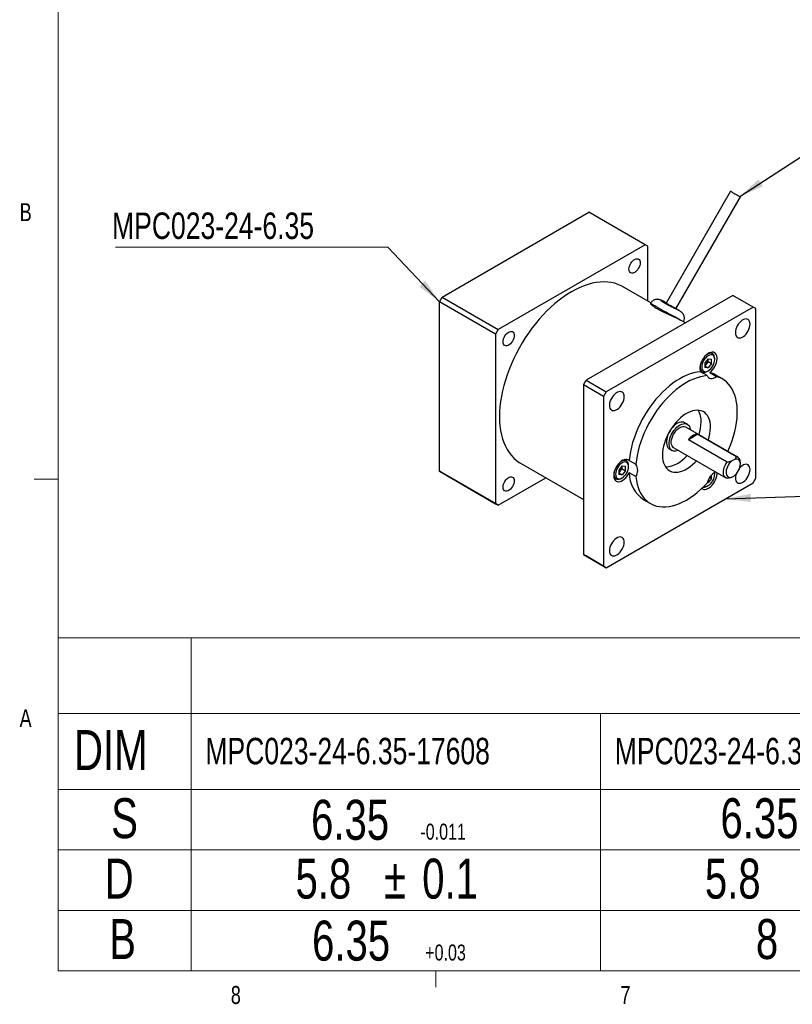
# Model space of a CAD drawing. Header units: millimetres. Extents: x 11 to 421, y 5 to 275.
# Tile 1 of 4: x 11 to 113, y 6 to 136. Entities that reach past the tile are written whole.
import ezdxf

# ---------------------------------------------------------------- set-up
doc = ezdxf.new("R2010")
doc.units = ezdxf.units.MM
doc.styles.add('SLDTEXTSTYLE0', font='TXT', dxfattribs={"width": 0.75})
doc.dimstyles.new('SLDDIMSTYLE18', dxfattribs={"dimtxt": 0.18, "dimasz": 3.302, "dimexe": 0, "dimexo": 0.0625, "dimgap": 0, "dimtad": 0, "dimtih": 1, "dimtoh": 1, "dimdec": 0, "dimrnd": 1e-09, "dimzin": 0, "dimdsep": 46, "dimtxsty": 'Standard', "dimsah": 1, "dimcen": 0.09, "dimadec": 0, "dimazin": 0, "dimtfac": 3.302, "dimtdec": 0, "dimtofl": 0, "dimtmove": 0, "dimatfit": 3, "dimfxl": 1, "dimfrac": 2, "dimtolj": 1, "dimtzin": 0, "dimarcsym": 0})

# ---------------------------------------------------------------- blocks, each defined once
blk = doc.blocks.new('SW_TABLEANNOTATION_0')
at = {"color": 0, "linetype": 'Continuous', "lineweight": 0}
for p, q in [((0, 0), (0, -44.1)), ((234.38, 0), (0, 0)), ((17.62, 0), (17.62, -44.1)), ((0, -10.05), (234.38, -10.05)), ((71.81, -10.05), (71.81, -44.1)), ((0, -20.1), (234.38, -20.1)), ((0, -28.1), (234.38, -28.1)), ((0, -36.1), (234.38, -36.1)), ((0, -44.1), (234.38, -44.1))]:
    blk.add_line(p, q, dxfattribs=at)
at = {"color": 0, "linetype": 'Continuous', "lineweight": 0, "attachment_point": 1, "style": 'SLDTEXTSTYLE0'}
for s, insert, char_height in [('DIM', (2.12, -12.22), 5.292), ('MPC023-24-6.35-17608', (19.51, -13.26), 3.5), ('MPC023-24-6.35-17610', (73.7, -13.26), 3.5), ('S', (7.04, -21.25), 5.29), ('6.35', (33.5, -21.46), 5.292), ('6.35', (87.69, -21.25), 5.292), ('-0.011', (47.97, -24.62), 2.117), ('D', (6.18, -29.25), 5.29), ('5.8', (31.44, -29.25), 5.292), ('%%p', (43.16, -29.25), 5.292), ('0.1', (48.21, -29.25), 5.292), ('5.8', (85.63, -29.25), 5.292), ('B', (6.78, -37.25), 5.29), ('6.35', (33.63, -37.46), 5.292), ('8', (92.38, -37.25), 5.29), ('+0.03', (48.61, -40.62), 2.117)]:
    blk.add_mtext(s, dxfattribs=dict(at, insert=insert, char_height=char_height))
blk = doc.blocks.new('SW_NOTE_3')
at = {"color": 0, "linetype": 'Continuous', "lineweight": 0}
blk.add_line((-36.04, 0), (0, 0), dxfattribs=at)
at = {"color": 0, "linetype": 'Continuous', "lineweight": 0, "insert": (-36.48, 4.59), "char_height": 3.5, "attachment_point": 1, "style": 'SLDTEXTSTYLE0'}
blk.add_mtext('MPC023-24-6.35', dxfattribs=at)

msp = doc.modelspace()

# ---------------------------------------------------------------- linework, layer by layer
at = {"color": 7, "linetype": 'Continuous', "lineweight": 18}
for p, q in [((15.9068, 270.3087), (15.9068, 9.9587)), ((15.9068, 75.0462), (12.7318, 75.0462)), ((415.9568, 9.9587), (15.9068, 9.9587)), ((65.9067, 9.9587), (65.9067, 7.8048))]:
    msp.add_line(p, q, dxfattribs=at)
at = {"color": 7, "linetype": 'Continuous', "lineweight": 25}
for p, q in [((104.9366, 113.1698), (96.3896, 98.3658)), ((97.6919, 97.6216), (106.2357, 112.4198)), ((66.7453, 99.1541), (86.1907, 110.3797)), ((93.6153, 106.0936), (86.1907, 110.3797)), ((93.6153, 106.0936), (74.1699, 94.868)), ((93.9689, 105.8894), (93.6153, 106.0936)), ((93.9689, 98.6162), (93.9689, 105.8894)), ((94.3822, 98.3776), (90.6421, 100.5367)), ((66.3917, 98.5417), (66.7453, 99.1541)), ((66.7453, 99.1541), (74.1699, 94.868)), ((105.2472, 99.3786), (85.8018, 88.153)), ((107.9342, 97.8274), (105.2472, 99.3786)), ((73.8163, 94.2556), (66.3917, 98.5417)), ((66.3917, 76.0869), (66.3917, 98.5417)), ((107.9342, 97.8274), (88.4888, 86.6018)), ((94.3634, 98.3564), (94.3386, 98.3134)), ((96.5124, 98.3025), (95.993, 98.6024)), ((108.2878, 97.6233), (107.9342, 97.8274)), ((98.0882, 97.3928), (97.5654, 97.6946)), ((108.2878, 75.1684), (108.2878, 97.6233)), ((98.9477, 95.742), (98.3096, 96.1103)), ((74.1699, 94.868), (73.8163, 94.2556)), ((73.8163, 94.2556), (73.8163, 71.8007)), ((102.5582, 91.6473), (102.2666, 91.8156)), ((101.9769, 90.9987), (101.5243, 90.4357)), ((101.5243, 90.4357), (101.5243, 89.8323)), ((101.7435, 90.3386), (101.5243, 90.0659)), ((101.5243, 90.0531), (101.9769, 89.7918)), ((101.9698, 90.6201), (101.7435, 90.3386)), ((101.9698, 90.9218), (101.9662, 90.9854)), ((101.9698, 90.9218), (101.9698, 90.9899)), ((101.9698, 90.6201), (101.9698, 90.9218)), ((101.9698, 90.6201), (102.4294, 90.3548)), ((101.9769, 90.9987), (102.4294, 90.9582)), ((102.4294, 90.3548), (101.9769, 89.7918)), ((102.4294, 90.3548), (102.4294, 90.9582)), ((102.8431, 90.8953), (102.8431, 91.0177)), ((100.8917, 89.434), (101.1834, 89.2657)), ((101.8297, 88.7549), (100.9458, 89.2652)), ((101.9769, 89.7918), (101.5243, 89.8323)), ((101.871, 89.3338), (101.977, 89.3951)), ((102.175, 89.1553), (103.0589, 88.645)), ((103.8575, 88.3178), (102.9736, 88.828)), ((85.4482, 87.5406), (85.8018, 88.153)), ((88.1353, 85.9894), (85.4482, 87.5406)), ((85.4482, 87.5406), (85.4482, 65.0858)), ((85.8018, 88.153), (88.4888, 86.6018)), ((88.4888, 86.6018), (88.1353, 85.9894)), ((88.1353, 85.9894), (88.1353, 63.5346)), ((99.2114, 82.311), (98.8579, 82.5151)), ((105.8995, 77.9738), (99.0052, 81.9538)), ((100.6108, 80.9947), (99.3478, 80.2656)), ((100.6108, 80.9947), (105.7373, 78.0352)), ((104.4744, 77.3061), (99.3478, 80.2656)), ((96.8581, 79.0509), (97.2116, 78.8468)), ((97.4178, 79.2041), (104.3121, 75.2241)), ((77.1432, 77.1534), (85.4482, 72.359)), ((91.1562, 77.4632), (90.8645, 77.6315)), ((91.5138, 77.5319), (92.3977, 77.0217)), ((105.4646, 77.6737), (105.1006, 77.4635)), ((106.2284, 77.0429), (106.2284, 77.247)), ((66.3917, 76.0869), (73.8163, 71.8007)), ((66.7453, 75.8827), (66.3917, 76.0869)), ((74.1699, 71.5965), (66.7453, 75.8827)), ((90.5748, 76.8146), (90.1222, 76.2516)), ((90.1222, 76.2516), (90.1222, 75.6482)), ((90.3414, 76.1545), (90.1222, 75.8818)), ((90.1222, 75.869), (90.5748, 75.6077)), ((90.5748, 75.6077), (90.1222, 75.6482)), ((90.5677, 76.436), (90.3414, 76.1545)), ((90.5677, 76.7377), (90.5641, 76.8013)), ((90.5677, 76.7377), (90.5677, 76.8058)), ((90.5677, 76.436), (90.5677, 76.7377)), ((90.5677, 76.436), (91.0273, 76.1707)), ((90.5748, 76.8146), (91.0273, 76.7741)), ((91.0273, 76.1707), (90.5748, 75.6077)), ((91.0273, 76.1707), (91.0273, 76.7741)), ((91.441, 76.7112), (91.441, 76.8336)), ((92.3977, 75.3827), (91.5138, 75.8929)), ((102.8431, 75.8141), (102.8354, 75.9509)), ((102.8431, 75.6917), (102.8431, 75.8141)), ((74.1699, 71.5965), (80.4694, 75.2332)), ((88.4888, 63.3304), (107.9342, 74.556)), ((89.4896, 75.2499), (89.7813, 75.0816)), ((90.4689, 75.1497), (90.5749, 75.211)), ((101.9769, 74.5882), (101.848, 74.5997)), ((101.8654, 74.6525), (101.9769, 74.5882)), ((102.4294, 75.1512), (101.9769, 74.5882)), ((102.1848, 75.2924), (102.4294, 75.1512)), ((102.4294, 75.1512), (102.4294, 75.604)), ((105.106, 75.3028), (105.2827, 75.4048)), ((107.9342, 74.556), (108.2878, 75.1684)), ((101.871, 74.1302), (101.977, 74.1914)), ((73.8163, 71.8007), (74.1699, 71.5965)), ((93.4494, 72.3298), (94.3333, 71.8195)), ((85.4482, 65.0858), (88.1353, 63.5346)), ((85.8018, 64.8816), (85.4482, 65.0858)), ((88.4888, 63.3304), (85.8018, 64.8816)), ((88.1353, 63.5346), (88.4888, 63.3304))]:
    msp.add_line(p, q, dxfattribs=at)
at = {"color": 7, "linetype": 'Continuous', "lineweight": 25, "flags": 128}
for points in [[(104.9366, 113.1698), (104.9497, 113.1622), (105.002, 113.132), (105.091, 113.0806), (105.2111, 113.0113)], [(105.2111, 113.0113), (105.3548, 112.9284), (105.513, 112.837), (105.6758, 112.743), (105.833, 112.6523), (105.9746, 112.5705), (106.0919, 112.5028), (106.1773, 112.4535), (106.2257, 112.4255), (106.2357, 112.4198)], [(91.4835, 102.8502), (91.4997, 103.0378), (91.5477, 103.236), (91.6253, 103.436), (91.7291, 103.6292), (91.8547, 103.807), (91.9965, 103.9618), (92.1483, 104.0867), (92.3036, 104.1763), (92.4554, 104.2267), (92.5972, 104.2356), (92.7228, 104.2028), (92.8266, 104.1295), (92.9042, 104.0191), (92.9522, 103.8763), (92.9684, 103.7074), (92.9522, 103.5198), (92.9042, 103.3216), (92.8266, 103.1216), (92.7228, 102.9285), (92.5972, 102.7506), (92.4554, 102.5959), (92.3036, 102.4709), (92.1483, 102.3813), (91.9965, 102.331), (91.8547, 102.322), (91.7291, 102.3549), (91.6253, 102.4281), (91.5477, 102.5385), (91.4997, 102.6813), (91.4835, 102.8502)], [(90.6421, 100.5367), (90.4434, 100.6448), (90.0286, 100.8316), (89.5931, 100.9779), (89.1382, 101.0831), (88.6656, 101.1469), (88.1768, 101.1691), (87.6736, 101.1495), (87.1575, 101.0884), (86.6304, 100.9858), (86.0941, 100.8421), (85.5503, 100.6578), (85.0008, 100.4336), (84.4477, 100.1701), (83.8926, 99.8684), (83.3376, 99.5293), (82.7844, 99.1541), (82.235, 98.744), (81.6912, 98.3004), (81.1548, 97.8248), (80.6277, 97.3188), (80.1117, 96.7841), (79.6084, 96.2226), (79.1196, 95.6361), (78.647, 95.0267), (78.1922, 94.3963), (77.7566, 93.7471), (77.3418, 93.0814), (76.9491, 92.4013), (76.58, 91.7092), (76.2356, 91.0074), (75.9171, 90.2983), (75.6256, 89.5842), (75.362, 88.8677), (75.1274, 88.1511), (74.9224, 87.4368), (74.7477, 86.7273), (74.604, 86.025), (74.4917, 85.3322), (74.4112, 84.6513), (74.3628, 83.9846), (74.3467, 83.3343), (74.3628, 82.7027), (74.4112, 82.0918), (74.4917, 81.5038), (74.604, 80.9407), (74.7477, 80.4043), (74.9224, 79.8964), (75.1274, 79.4189), (75.362, 78.9732), (75.6256, 78.5609), (75.9171, 78.1835), (76.2356, 77.8421), (76.58, 77.5379), (76.9491, 77.272), (77.1432, 77.1534)], [(107.5171, 95.574), (107.5006, 95.7707), (107.4515, 95.9416), (107.3715, 96.0809), (107.2634, 96.1839), (107.1308, 96.2469), (106.9782, 96.2679), (106.8109, 96.2462), (106.6346, 96.1824), (106.4552, 96.0788), (106.2788, 95.939), (106.1115, 95.7675), (105.9589, 95.5704), (105.8263, 95.3543), (105.7182, 95.1265), (105.6382, 94.8949), (105.5891, 94.6673), (105.5726, 94.4514), (105.5891, 94.2546), (105.6382, 94.0837), (105.7182, 93.9444), (105.8263, 93.8415), (105.9589, 93.7785), (106.1115, 93.7575), (106.2788, 93.7792), (106.4552, 93.8429), (106.6346, 93.9465), (106.8109, 94.0864), (106.9782, 94.2578), (107.1308, 94.455), (107.2634, 94.6711), (107.3715, 94.8988), (107.4515, 95.1305), (107.5006, 95.3581), (107.5171, 95.574)], [(74.8168, 93.2287), (74.833, 93.4164), (74.881, 93.6145), (74.9586, 93.8145), (75.0625, 94.0077), (75.1881, 94.1855), (75.3298, 94.3403), (75.4817, 94.4652), (75.6369, 94.5548), (75.7887, 94.6052), (75.9305, 94.6142), (76.0561, 94.5813), (76.1599, 94.5081), (76.2376, 94.3976), (76.2855, 94.2549), (76.3017, 94.086), (76.2855, 93.8983), (76.2376, 93.7002), (76.1599, 93.5002), (76.0561, 93.307), (75.9305, 93.1292), (75.7887, 92.9744), (75.6369, 92.8495), (75.4817, 92.7599), (75.3298, 92.7095), (75.1881, 92.7005), (75.0625, 92.7334), (74.9586, 92.8066), (74.881, 92.9171), (74.833, 93.0598), (74.8168, 93.2287)], [(102.175, 89.1553), (102.3659, 89.3165), (102.5465, 89.5086), (102.7116, 89.7258), (102.8563, 89.9619), (102.9765, 90.21), (103.0687, 90.4629), (103.1301, 90.7132), (103.159, 90.9537), (103.1546, 91.1774), (103.1169, 91.3777), (103.0471, 91.5489), (102.9472, 91.6859), (102.8201, 91.7848), (102.6695, 91.8426), (102.4998, 91.8578), (102.3159, 91.8298), (102.1232, 91.7596), (101.9272, 91.649), (101.7338, 91.5014), (101.5484, 91.321), (101.3765, 91.1131), (101.2231, 90.8838), (101.0927, 90.6396), (100.989, 90.3877), (100.915, 90.1355), (100.873, 89.8902), (100.8641, 89.659), (100.8886, 89.4486), (100.9458, 89.2652)], [(102.8431, 90.8953), (102.8264, 91.0808), (102.7771, 91.24), (102.6971, 91.3667), (102.5894, 91.4561), (102.4581, 91.5047), (102.3084, 91.5107), (102.1459, 91.4738), (101.9769, 91.3955), (101.8079, 91.2787), (101.6454, 91.128), (101.4956, 90.9491), (101.3644, 90.7489), (101.2566, 90.5352), (101.1766, 90.316), (101.1273, 90.0999), (101.1107, 89.8952), (101.1273, 89.7097), (101.1766, 89.5505), (101.2566, 89.4237), (101.3644, 89.3344), (101.4956, 89.2857), (101.6454, 89.2798), (101.8079, 89.3166), (101.9769, 89.395), (102.1459, 89.5117), (102.3084, 89.6625), (102.4581, 89.8414), (102.5894, 90.0415), (102.6971, 90.2553), (102.7771, 90.4744), (102.8264, 90.6905), (102.8431, 90.8953)], [(102.8431, 91.0177), (102.8265, 91.2145), (102.7774, 91.3854), (102.6974, 91.5247), (102.5893, 91.6276), (102.4567, 91.6907), (102.3042, 91.7117), (102.1369, 91.69), (101.9605, 91.6262), (101.7811, 91.5226), (101.6276, 91.4031)], [(100.9294, 90.1937), (100.9151, 90.111), (100.8985, 89.8952), (100.9151, 89.6984), (100.9642, 89.5275), (101.0442, 89.3882), (101.1523, 89.2853), (101.2849, 89.2223), (101.4374, 89.2012), (101.6047, 89.223), (101.7811, 89.2867), (101.871, 89.3338)], [(100.9458, 89.2652), (100.5101, 89.2165), (100.0633, 89.1258), (99.6075, 88.9935), (99.1449, 88.8203), (98.6778, 88.607), (98.2084, 88.3546), (97.739, 88.0645), (97.2719, 87.738), (96.8093, 87.3766), (96.3536, 86.9822), (95.907, 86.5566), (95.4715, 86.102), (95.0494, 85.6205), (94.6426, 85.1145), (94.2532, 84.5864), (93.883, 84.0389), (93.5339, 83.4745), (93.2076, 82.896), (92.9056, 82.3063), (92.6293, 81.7082), (92.3803, 81.1045), (92.1595, 80.4984), (91.9683, 79.8926), (91.8073, 79.2901), (91.6776, 78.6939), (91.5796, 78.1069), (91.5138, 77.5319)], [(101.8297, 88.7549), (101.394, 88.7062), (100.9472, 88.6155), (100.4914, 88.4832), (100.0288, 88.31), (99.5617, 88.0967), (99.0923, 87.8444), (98.6229, 87.5542), (98.1558, 87.2277), (97.6932, 86.8663), (97.2375, 86.4719), (96.7908, 86.0464), (96.3554, 85.5917), (95.9332, 85.1102), (95.5265, 84.6042), (95.1371, 84.0762), (94.7669, 83.5286), (94.4178, 82.9642), (94.0915, 82.3858), (93.7894, 81.796), (93.5132, 81.1979), (93.2641, 80.5943), (93.0434, 79.9881), (92.8521, 79.3823), (92.6912, 78.7799), (92.5615, 78.1837), (92.4635, 77.5967), (92.3977, 77.0217)], [(101.8297, 88.7549), (101.9153, 88.6072), (102.028, 88.4941), (102.1647, 88.419), (102.3216, 88.3838), (102.4944, 88.3895), (102.6783, 88.436), (102.8682, 88.522), (103.0589, 88.645)], [(104.5854, 78.7324), (104.6811, 78.9475), (104.9298, 79.5512), (105.1502, 80.1574), (105.341, 80.7631), (105.5015, 81.3655), (105.6309, 81.9616), (105.7285, 82.5485), (105.7938, 83.1233), (105.8265, 83.6833), (105.8265, 84.2256), (105.7938, 84.7478), (105.7285, 85.2472), (105.6309, 85.7214), (105.5015, 86.1682), (105.341, 86.5852), (105.1502, 86.9706), (104.9298, 87.3224), (104.6811, 87.639), (104.4053, 87.9187), (104.1036, 88.1602), (103.7776, 88.3624), (103.4287, 88.5243), (103.0589, 88.645)], [(90.8505, 85.9525), (90.8339, 86.1492), (90.7848, 86.3202), (90.7048, 86.4595), (90.5967, 86.5624), (90.4641, 86.6254), (90.3116, 86.6464), (90.1443, 86.6247), (89.9679, 86.561), (89.7885, 86.4574), (89.6121, 86.3175), (89.4448, 86.1461), (89.2923, 85.9489), (89.1597, 85.7328), (89.0516, 85.5051), (88.9716, 85.2734), (88.9225, 85.0458), (88.9059, 84.8299), (88.9225, 84.6332), (88.9716, 84.4623), (89.0516, 84.323), (89.1597, 84.22), (89.2923, 84.157), (89.4448, 84.136), (89.6121, 84.1577), (89.7885, 84.2215), (89.9679, 84.325), (90.1443, 84.4649), (90.3116, 84.6364), (90.4641, 84.8335), (90.5967, 85.0496), (90.7048, 85.2774), (90.7848, 85.509), (90.8339, 85.7366), (90.8505, 85.9525)], [(102.2774, 81.9056), (102.2611, 82.2679), (102.2123, 82.6076), (102.1315, 82.9213), (102.0195, 83.2057), (101.8776, 83.458), (101.7071, 83.6754), (101.5098, 83.8559), (101.2877, 83.9974), (101.0431, 84.0987), (100.7786, 84.1586), (100.4967, 84.1766), (100.2005, 84.1523), (99.893, 84.0862), (99.5773, 83.9789), (99.2566, 83.8314), (98.9342, 83.6453), (98.6136, 83.4226), (98.2978, 83.1654), (97.9903, 82.8764), (97.6941, 82.5586), (97.4123, 82.2153), (97.1477, 81.8499), (96.9031, 81.4663), (96.6811, 81.0683), (96.4838, 80.6601), (96.3133, 80.2458), (96.1713, 79.8296), (96.0594, 79.416), (95.9786, 79.009), (95.9298, 78.6129), (95.9134, 78.2317), (95.9298, 77.8694), (95.9786, 77.5297), (96.0594, 77.216), (96.1713, 76.9316), (96.3133, 76.6794), (96.4838, 76.4619), (96.6811, 76.2815), (96.9031, 76.1399), (97.1477, 76.0386), (97.4123, 75.9787), (97.6941, 75.9608), (97.9903, 75.985), (98.2978, 76.0511), (98.6136, 76.1584), (98.9342, 76.3059), (99.2566, 76.492), (99.5773, 76.7148), (99.893, 76.972), (100.2005, 77.2609), (100.4072, 77.4783)], [(98.8579, 82.5151), (98.7153, 82.5767), (98.5336, 82.6077), (98.336, 82.5959), (98.1272, 82.5417), (97.9121, 82.4462), (97.6958, 82.3117), (97.4832, 82.1414), (97.2795, 81.9392), (97.0893, 81.71), (96.9171, 81.459), (96.7669, 81.1922), (96.6424, 80.9158), (96.5463, 80.6363), (96.481, 80.3602), (96.4479, 80.094), (96.4479, 79.844), (96.481, 79.616), (96.5463, 79.4153), (96.6424, 79.2467), (96.7669, 79.1141), (96.8581, 79.0509)], [(98.0261, 78.8529), (97.8368, 78.7879), (97.633, 78.7548), (97.4428, 78.7644), (97.2706, 78.8166), (97.1205, 78.91), (96.9959, 79.0426), (96.8998, 79.2112), (96.8345, 79.4119), (96.8015, 79.6399), (96.8015, 79.8899), (96.8345, 80.1561), (96.8998, 80.4322), (96.9959, 80.7117), (97.1205, 80.9881), (97.2706, 81.2549), (97.4428, 81.5059), (97.633, 81.7351), (97.8368, 81.9373), (98.0493, 82.1076), (98.2657, 82.2421), (98.4808, 82.3376), (98.6896, 82.3918), (98.8871, 82.4036), (99.0689, 82.3726), (99.2305, 82.2996), (99.3683, 82.1862), (99.4789, 82.0352), (99.5598, 81.85), (99.6092, 81.635), (99.6135, 81.6026)], [(97.4178, 79.2041), (97.4011, 79.2141), (97.2815, 79.3162), (97.1886, 79.4545), (97.1252, 79.6252), (97.093, 79.8233), (97.093, 80.0432), (97.1252, 80.2784), (97.1886, 80.5224), (97.2815, 80.7679), (97.4011, 81.008), (97.544, 81.2358), (97.7062, 81.4446), (97.8828, 81.6286), (98.0689, 81.7824), (98.2592, 81.9015), (98.448, 81.9826), (98.6301, 82.0233), (98.8001, 82.0225), (98.9532, 81.9801), (99.0052, 81.9538)], [(91.5138, 77.5319), (91.3801, 77.6201), (91.224, 77.6668), (91.05, 77.6705), (90.8632, 77.6311), (90.6691, 77.5499), (90.4732, 77.4291), (90.2814, 77.2723), (90.0991, 77.0841), (89.9316, 76.8699), (89.7839, 76.6359), (89.6602, 76.389), (89.5642, 76.1363), (89.4986, 75.8852), (89.4653, 75.643), (89.4653, 75.4167), (89.4986, 75.2129), (89.5642, 75.0376), (89.6602, 74.8958), (89.7839, 74.7916), (89.9316, 74.7282), (90.0991, 74.7073), (90.2814, 74.7295), (90.4732, 74.7943), (90.6691, 74.8996), (90.8632, 75.0425), (91.05, 75.2188), (91.224, 75.4234), (91.3801, 75.6503), (91.5138, 75.8929)], [(91.441, 76.7112), (91.4243, 76.8967), (91.375, 77.0559), (91.295, 77.1826), (91.1873, 77.272), (91.056, 77.3206), (90.9063, 77.3266), (90.7438, 77.2897), (90.5748, 77.2114), (90.4058, 77.0946), (90.2433, 76.9439), (90.0935, 76.765), (89.9623, 76.5648), (89.8546, 76.3511), (89.7745, 76.1319), (89.7252, 75.9158), (89.7086, 75.7111), (89.7252, 75.5256), (89.7745, 75.3664), (89.8546, 75.2396), (89.9623, 75.1503), (90.0935, 75.1016), (90.2433, 75.0957), (90.4058, 75.1325), (90.5748, 75.2109), (90.7438, 75.3276), (90.9063, 75.4784), (91.056, 75.6573), (91.1873, 75.8574), (91.295, 76.0712), (91.375, 76.2903), (91.4243, 76.5064), (91.441, 76.7112)], [(91.441, 76.8336), (91.4244, 77.0304), (91.3753, 77.2013), (91.2954, 77.3406), (91.1872, 77.4435), (91.0546, 77.5066), (90.9021, 77.5276), (90.7348, 77.5059), (90.5584, 77.4421), (90.379, 77.3385), (90.2255, 77.219)], [(105.106, 75.3028), (105.1058, 75.3027), (104.9163, 75.2119), (104.7323, 75.1609), (104.559, 75.1512), (104.4013, 75.183), (104.2639, 75.2555), (104.1507, 75.3665), (104.0648, 75.5129), (104.0089, 75.6905), (103.9844, 75.8941), (103.9921, 76.118), (104.0317, 76.3556), (104.1022, 76.6003), (104.2015, 76.8449), (104.3268, 77.0824), (104.4744, 77.3061)], [(105.1006, 77.4635), (104.9284, 77.3051), (104.769, 77.1175), (104.6282, 76.9075), (104.5109, 76.6827), (104.4214, 76.4512), (104.3631, 76.2214), (104.3378, 76.0015), (104.3467, 75.7995), (104.3893, 75.6226), (104.4641, 75.4772), (104.5684, 75.3686), (104.6985, 75.3007), (104.8497, 75.276), (105.0164, 75.2952), (105.1928, 75.3578), (105.3724, 75.4615), (105.5488, 75.6026), (105.7155, 75.7758), (105.8667, 75.9751), (105.9968, 76.1932), (106.1011, 76.4222), (106.1759, 76.654), (106.2185, 76.88), (106.2274, 77.0923), (106.2021, 77.2831), (106.1437, 77.4455), (106.0543, 77.5737), (105.937, 77.6631), (105.7962, 77.7104), (105.6368, 77.714), (105.4646, 77.6737)], [(107.5171, 76.3279), (107.5006, 76.5247), (107.4515, 76.6956), (107.3715, 76.8349), (107.2634, 76.9378), (107.1308, 77.0008), (106.9782, 77.0218), (106.8109, 77.0001), (106.6346, 76.9364), (106.4552, 76.8328), (106.2788, 76.6929), (106.1511, 76.5658)], [(89.5273, 76.0096), (89.513, 75.9269), (89.4964, 75.7111), (89.513, 75.5143), (89.5621, 75.3434), (89.6421, 75.2041), (89.7502, 75.1012), (89.8828, 75.0382), (90.0353, 75.0171), (90.2026, 75.0389), (90.379, 75.1026), (90.4689, 75.1497)], [(101.1202, 73.8198), (101.2231, 73.7512), (101.3765, 73.6989), (101.5484, 73.6895), (101.7338, 73.7231), (101.9272, 73.7989), (102.1232, 73.9146), (102.3159, 74.0668), (102.4998, 74.2512), (102.6695, 74.4623), (102.8201, 74.694), (102.9472, 74.9396), (103.0471, 75.192), (103.1169, 75.4437), (103.1546, 75.6876), (103.1603, 75.889)], [(101.415, 74.106), (101.4956, 74.0821), (101.6454, 74.0761), (101.8079, 74.113), (101.9769, 74.1914), (102.1459, 74.3081), (102.3084, 74.4589), (102.4581, 74.6377), (102.5894, 74.8379), (102.6971, 75.0517), (102.7771, 75.2708), (102.8264, 75.4869), (102.8431, 75.6917)], [(102.8431, 75.6917), (102.8264, 75.8772), (102.8128, 75.9363)], [(105.6563, 75.7093), (105.6382, 75.6488), (105.5891, 75.4212), (105.5726, 75.2053), (105.5891, 75.0086), (105.6382, 74.8377), (105.7182, 74.6984), (105.8263, 74.5954), (105.9589, 74.5324), (106.1115, 74.5114), (106.2788, 74.5331), (106.4552, 74.5969), (106.6346, 74.7005), (106.8109, 74.8403), (106.9782, 75.0118), (107.1308, 75.2089), (107.2634, 75.425), (107.3715, 75.6528), (107.4515, 75.8844), (107.5006, 76.112), (107.5171, 76.3279), (107.5171, 76.3279)], [(74.8168, 73.9827), (74.833, 74.1703), (74.881, 74.3685), (74.9586, 74.5685), (75.0625, 74.7616), (75.1881, 74.9395), (75.3298, 75.0943), (75.4817, 75.2192), (75.6369, 75.3088), (75.7887, 75.3591), (75.9305, 75.3681), (76.0561, 75.3352), (76.1599, 75.262), (76.2376, 75.1516), (76.2855, 75.0088), (76.3017, 74.8399), (76.2855, 74.6523), (76.2376, 74.4541), (76.1599, 74.2541), (76.0561, 74.0609), (75.9305, 73.8831), (75.7887, 73.7283), (75.6369, 73.6034), (75.4817, 73.5138), (75.3298, 73.4634), (75.1881, 73.4545), (75.0625, 73.4873), (74.9586, 73.5606), (74.881, 73.671), (74.833, 73.8138), (74.8168, 73.9827)], [(92.3977, 75.3827), (92.4635, 74.8836), (92.5615, 74.4097), (92.6912, 73.9634), (92.8521, 73.5467), (93.0434, 73.1618), (93.2641, 72.8104), (93.5132, 72.4944), (93.7894, 72.2151), (94.0915, 71.9741), (94.4178, 71.7725), (94.7669, 71.6111), (95.1371, 71.491), (95.5265, 71.4125), (95.9332, 71.3761), (96.3554, 71.382), (96.7908, 71.4302), (97.2375, 71.5203), (97.6932, 71.6521), (98.1558, 71.8247), (98.6229, 72.0375), (99.0923, 72.2893), (99.5617, 72.5789), (100.0288, 72.905), (100.4914, 73.2659), (100.9472, 73.6599), (101.394, 74.085), (101.8297, 74.5393)], [(90.8505, 66.7064), (90.8339, 66.9032), (90.7848, 67.0741), (90.7048, 67.2134), (90.5967, 67.3163), (90.4641, 67.3794), (90.3116, 67.4004), (90.1443, 67.3786), (89.9679, 67.3149), (89.7885, 67.2113), (89.6121, 67.0714), (89.4448, 66.9), (89.2923, 66.7029), (89.1597, 66.4868), (89.0516, 66.259), (88.9716, 66.0274), (88.9225, 65.7997), (88.9059, 65.5839), (88.9225, 65.3871), (88.9716, 65.2162), (89.0516, 65.0769), (89.1597, 64.974), (89.2923, 64.9109), (89.4448, 64.8899), (89.6121, 64.9117), (89.7885, 64.9754), (89.9679, 65.079), (90.1443, 65.2189), (90.3116, 65.3903), (90.4641, 65.5874), (90.5967, 65.8036), (90.7048, 66.0313), (90.7848, 66.263), (90.8339, 66.4906), (90.8505, 66.7064)]]:
    msp.add_lwpolyline(points, dxfattribs=at)
at = {"color": 7, "linetype": 'Continuous', "lineweight": 25}
for centre, radius, start, end in [((101.0832, 90.8547), 0.8381, 301.757647, 321.988181), ((100.9885, 90.9671), 0.9823, 320.227928, 357.360713), ((101.3596, 86.027), 3.2328, 60.047866, 75.390812), ((98.3113, 82.7448), 2.7315, 357.379706, 31.520456), ((95.4184, 82.705), 5.6222, 341.729736, 359.13361), ((100.5979, 79.5586), 1.4361, 89.485693, 150.508931), ((96.6558, 81.9906), 5.6222, 341.729736, 359.13361), ((91.1926, 76.2022), 1.4573, 325.782645, 34.217355), ((96.0897, 80.5526), 3.8802, 273.307765, 322.541012), ((105.5037, 77.3426), 0.7309, 352.48187, 71.364159), ((89.6811, 76.6706), 0.8381, 301.757647, 321.988181), ((89.5864, 76.783), 0.9823, 320.227928, 357.360713), ((95.9174, 75.9778), 4.4044, 181.104371, 235.919876), ((104.2235, 73.8893), 2.4806, 121.063436, 164.808464), ((101.4353, 74.8032), 0.8017, 261.603348, 302.918788)]:
    msp.add_arc(centre, radius, start, end, dxfattribs=at)
for points, knots in [([(94.3406, 98.3123), (94.339, 98.2996), (94.3357, 98.2734), (94.4053, 98.1883), (94.5316, 98.0744), (94.7199, 97.9337), (94.9598, 97.7764), (95.2493, 97.6056), (95.573, 97.4303), (95.9281, 97.2508), (96.2985, 97.0731), (96.6807, 96.896), (97.0575, 96.7241), (97.4224, 96.5567), (97.7563, 96.3993), (98.0526, 96.252), (98.2246, 96.1592), (98.3034, 96.1139), (98.3102, 96.11)], [0, 0, 0, 0, 0.06215653, 0.12814274, 0.19603435, 0.2620931, 0.3301231, 0.39521647, 0.4622294, 0.52683588, 0.59327665, 0.65862107, 0.72581201, 0.79197548, 0.86007519, 0.9258725, 0.99363517, 1, 1, 1, 1]), ([(96.0913, 98.5434), (96.0615, 98.5615), (95.9719, 98.6158), (95.8456, 98.6857), (95.7246, 98.7461), (95.6128, 98.7921), (95.5056, 98.8263), (95.3824, 98.8519), (95.2389, 98.8631), (95.079, 98.8516), (94.9109, 98.8109), (94.744, 98.738), (94.5893, 98.6317), (94.4573, 98.5041), (94.3955, 98.4019), (94.3668, 98.3543)], [0, 0, 0, 0, 0.06119446, 0.1839207, 0.30144713, 0.36846857, 0.42557081, 0.4833363, 0.54692245, 0.61648575, 0.69052247, 0.7681882, 0.84814776, 0.9293306, 1, 1, 1, 1]), ([(97.5652, 97.6942), (97.5528, 97.7015), (97.5041, 97.7302), (97.3571, 97.811), (97.1475, 97.9247), (96.921, 98.0478), (96.7103, 98.1653), (96.5362, 98.2669), (96.4268, 98.3355), (96.3801, 98.3686), (96.3926, 98.3638), (96.3942, 98.3631)], [0, 0, 0, 0, 0.04525526, 0.17869405, 0.31219863, 0.44585896, 0.57952228, 0.71303061, 0.84646803, 0.98002913, 1, 1, 1, 1]), ([(98.7048, 95.8822), (98.711, 95.892), (98.7534, 95.9582), (98.7972, 96.0946), (98.8308, 96.2793), (98.8281, 96.4555), (98.7986, 96.6175), (98.7476, 96.7625), (98.682, 96.8876), (98.6089, 96.9911), (98.5352, 97.0739), (98.4641, 97.1405), (98.3923, 97.1985), (98.3033, 97.2624), (98.185, 97.3366), (98.0899, 97.3932), (98.0281, 97.4268), (98.0273, 97.4272)], [0, 0, 0, 0, 0.01528429, 0.1037813, 0.18599605, 0.26296776, 0.33534885, 0.40339162, 0.46697863, 0.52492637, 0.57803817, 0.62988305, 0.68706383, 0.75964031, 0.8759986, 0.99848339, 1, 1, 1, 1])]:
    msp.add_open_spline(points, degree=3, knots=knots, dxfattribs=at)
at = {"color": 8, "linetype": 'Continuous', "lineweight": 25}
for points, knots in [([(98.3102, 96.11), (98.2518, 96.1434), (98.1206, 96.2184), (97.8654, 96.3592), (97.5563, 96.5264), (97.2131, 96.7098), (96.8526, 96.9018), (96.4786, 97.1015), (96.1092, 97.3006), (95.7491, 97.4978), (95.3792, 97.705), (95.0519, 97.8947), (94.782, 98.058), (94.5891, 98.1808), (94.4518, 98.2747), (94.3715, 98.337), (94.3676, 98.3492), (94.3658, 98.355)], [0, 0, 0, 0, 0.05245107, 0.11786963, 0.18516661, 0.25071636, 0.31814847, 0.38404023, 0.45184463, 0.51775935, 0.58559665, 0.67344871, 0.73914453, 0.80674365, 0.87239482, 0.93993736, 1, 1, 1, 1]), ([(95.992, 98.6007), (95.9643, 98.6173), (95.8351, 98.6951), (95.7444, 98.7333), (95.6916, 98.7442), (95.6916, 98.7269), (95.7286, 98.6879), (95.8022, 98.6297), (95.9126, 98.5536), (96.0704, 98.4542), (96.2674, 98.3397), (96.4926, 98.2165), (96.7126, 98.1008), (96.944, 97.9825), (97.1758, 97.8659), (97.4051, 97.7513), (97.6888, 97.6077), (97.9189, 97.4901), (98.0138, 97.4338), (98.0268, 97.4261)], [0, 0, 0, 0, 0.03093223, 0.1444298, 0.19966879, 0.25640696, 0.31011942, 0.365416, 0.41802639, 0.47234321, 0.54229687, 0.59497853, 0.64942186, 0.70316543, 0.75856535, 0.81336485, 0.86968062, 0.98215784, 1, 1, 1, 1])]:
    msp.add_open_spline(points, degree=3, knots=knots, dxfattribs=at)
at = {"color": 7, "linetype": 'Continuous', "lineweight": 25}
for points in [[(104.4744, 77.3061), (104.6957, 77.3419), (104.9088, 77.3885), (105.1006, 77.4635)], [(105.4646, 77.6737), (105.5941, 77.784), (105.6754, 77.9075), (105.7373, 78.0352)]]:
    msp.add_open_spline(points, degree=3, dxfattribs=at)

# ---------------------------------------------------------------- block references
at = {"color": 7, "linetype": 'Continuous', "lineweight": 0}
for name, p in [('SW_NOTE_3', (59.545, 105.7633)), ('SW_TABLEANNOTATION_0', (15.9068, 54.0614))]:
    msp.add_blockref(name, p, dxfattribs=at)

# ---------------------------------------------------------------- texts
at = {"color": 7, "linetype": 'Continuous', "lineweight": 0, "char_height": 2.3813, "attachment_point": 1, "style": 'SLDTEXTSTYLE0'}
for s, insert in [('B', (10.8306, 111.5884)), ('A', (10.8207, 44.5986)), ('8', (38.7801, 7.9493)), ('7', (90.3586, 7.9568))]:
    msp.add_mtext(s, dxfattribs=dict(at, insert=insert))

# ---------------------------------------------------------------- leaders
at = {"color": 7, "linetype": 'Continuous', "lineweight": 0}
for points in [[(106.1509, 112.4687), (119.2688, 121.0234)], [(66.3917, 98.5417), (59.545, 105.7633)], [(104.2925, 72.4537), (128.7486, 73.2778)]]:
    msp.add_leader(points, dimstyle='SLDDIMSTYLE18', dxfattribs=at)

doc.saveas('drawing.dxf')
